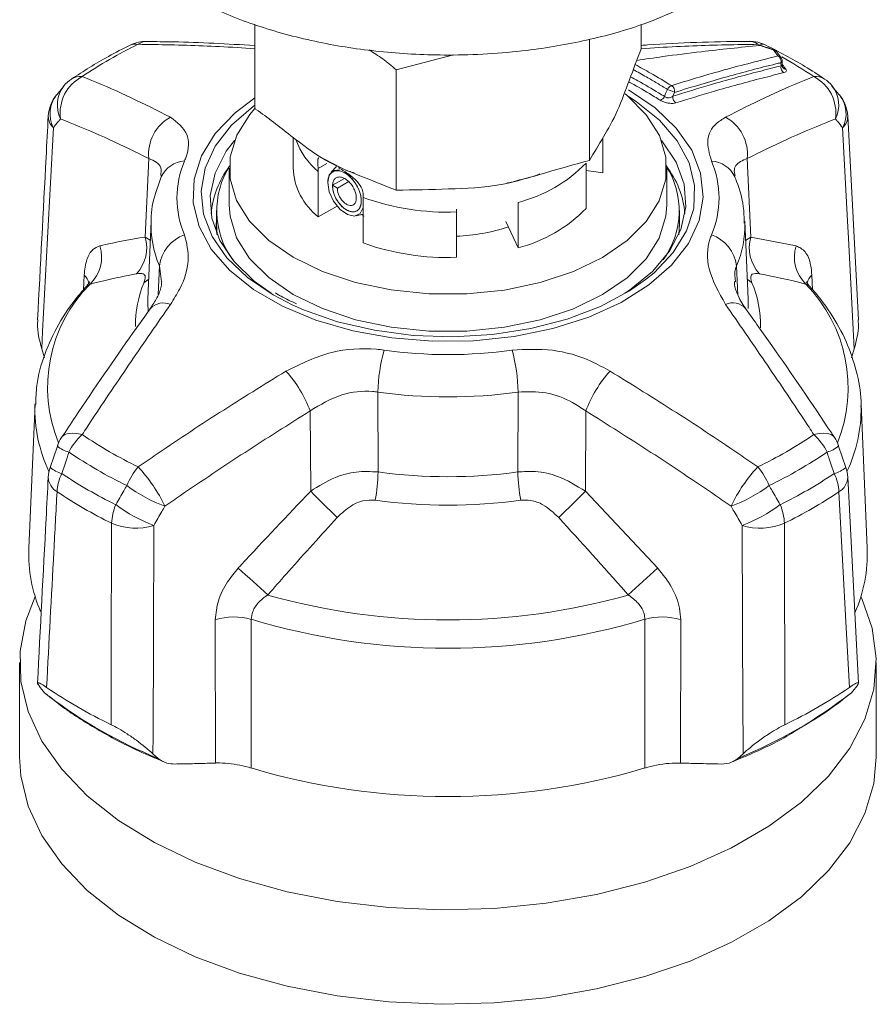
# Model space of a CAD drawing. Header units: millimetres. Extents: x 0 to 1118, y 0 to 864.
# Tile 117 of 156: x 861 to 873, y 498 to 512. Entities that reach past the tile are written whole.
import ezdxf

# ---------------------------------------------------------------- set-up
doc = ezdxf.new("R2010")
doc.units = ezdxf.units.MM

msp = doc.modelspace()

# ---------------------------------------------------------------- linework, layer by layer
at = {"color": 7, "linetype": 'Continuous', "lineweight": 15}
for p, q in [((864.723, 511.548), (864.723, 510.392)), ((870.022, 511.543), (870.022, 511.212)), ((869.312, 511.334), (869.312, 509.682)), ((866.662, 510.924), (867.449, 511.13)), ((871.957, 510.977), (871.954, 511.049)), ((866.662, 510.924), (866.662, 509.272)), ((862.106, 510.7), (862.006, 510.58)), ((872.738, 510.58), (872.638, 510.7)), ((873.001, 507.497), (872.854, 510.289)), ((865.247, 509.998), (865.247, 509.577)), ((869.494, 509.986), (869.494, 509.51)), ((869.497, 509.577), (869.497, 509.991)), ((865.896, 509.584), (865.68, 509.696)), ((864.372, 509.577), (864.372, 509.067)), ((865.592, 508.907), (865.592, 509.529)), ((865.844, 509.597), (865.768, 509.519)), ((869.268, 509.023), (869.268, 509.644)), ((869.494, 509.51), (869.268, 509.545)), ((869.497, 509.577), (869.494, 509.51)), ((870.372, 509.067), (870.372, 509.577)), ((865.951, 509.433), (865.789, 509.34)), ((865.857, 509.301), (866.011, 509.39)), ((865.722, 509.381), (865.722, 509.382)), ((865.789, 509.34), (865.857, 509.301)), ((866.211, 509.172), (866.211, 508.55)), ((864.197, 508.993), (864.197, 508.812)), ((865.592, 508.907), (865.85, 509.056)), ((867.488, 508.974), (867.488, 509.015)), ((868.333, 509.105), (868.333, 508.483)), ((870.547, 508.812), (870.547, 508.993)), ((863.302, 508.848), (863.256, 507.78)), ((866.113, 508.922), (866.211, 508.946)), ((866.181, 508.939), (866.221, 508.915)), ((867.488, 508.352), (867.488, 508.974)), ((871.488, 507.78), (871.443, 508.848)), ((864.208, 508.661), (864.197, 508.812)), ((868.333, 508.483), (868.166, 508.843)), ((870.547, 508.812), (870.536, 508.661)), ((865.039, 507.843), (865.006, 507.864)), ((871.488, 507.78), (871.487, 507.808)), ((861.801, 507.1), (861.839, 506.973)), ((872.906, 506.973), (872.944, 507.1)), ((861.709, 506.346), (861.624, 504.364)), ((873.12, 504.364), (873.036, 506.346)), ((873.036, 506.346), (873.037, 506.306)), ((862.016, 505.766), (861.917, 505.473)), ((872.827, 505.473), (872.728, 505.766)), ((873.002, 502.515), (872.854, 505.339)), ((861.498, 502.8), (861.498, 501.503)), ((873.246, 501.503), (873.246, 502.8)), ((861.839, 502.384), (861.801, 502.429)), ((861.839, 502.384), (861.907, 502.33)), ((861.854, 502.372), (861.932, 502.31)), ((872.944, 502.429), (872.906, 502.384)), ((863.326, 501.548), (863.397, 501.484)), ((871.347, 501.484), (871.418, 501.548))]:
    msp.add_line(p, q, dxfattribs=at)
at = {"color": 9, "linetype": 'Continuous', "lineweight": 0}
for p, q in [((871.939, 510.976), (871.937, 511.02)), ((870.479, 510.614), (870.457, 510.561)), ((863.22, 508.631), (863.269, 509.707)), ((871.476, 509.707), (871.525, 508.631)), ((865.591, 509.57), (865.712, 509.639)), ((863.22, 508.631), (863.29, 508.587)), ((871.454, 508.583), (871.525, 508.631)), ((871.525, 508.631), (872.147, 508.509)), ((863.398, 507.845), (863.415, 508.235)), ((863.443, 508.015), (863.415, 508.235)), ((871.329, 508.235), (871.347, 507.836)), ((862.372, 507.906), (862.382, 508.108)), ((872.362, 508.108), (872.372, 507.91)), ((872.281, 507.985), (872.314, 507.971)), ((865.237, 507.701), (864.976, 507.837)), ((866.411, 506.506), (866.414, 505.41)), ((868.33, 505.41), (868.333, 506.506)), ((865.489, 505.147), (865.482, 506.247)), ((869.263, 506.247), (869.256, 505.147)), ((869.256, 505.147), (870.248, 504.093)), ((864.182, 501.42), (864.181, 503.385)), ((870.564, 503.385), (870.562, 501.42))]:
    msp.add_line(p, q, dxfattribs=at)
at = {"color": 9, "linetype": 'Continuous', "lineweight": 0, "flags": 128}
for points in [[(871.648, 511.257), (871.651, 511.259), (871.653, 511.26), (871.654, 511.26)], [(871.835, 511.195), (871.837, 511.198), (871.84, 511.199), (871.84, 511.199)], [(870.341, 510.557), (870.357, 510.597), (870.381, 510.654)], [(869.848, 510.555), (869.953, 510.487), (870.272, 510.232), (870.515, 509.95), (870.678, 509.65), (870.754, 509.338), (870.743, 509.023), (870.645, 508.714), (870.462, 508.417), (870.199, 508.142), (870.095, 508.056)], [(864.976, 507.837), (864.623, 508.077), (864.341, 508.346), (864.137, 508.638), (864.018, 508.945), (863.985, 509.259), (864.04, 509.573), (864.181, 509.877), (864.404, 510.164), (864.705, 510.426), (864.723, 510.439)], [(861.96, 510.13), (861.88, 508.615), (861.813, 507.336), (861.801, 507.1)], [(872.944, 507.1), (872.864, 508.615), (872.852, 508.847), (872.784, 510.13)], [(864.197, 508.886), (864.195, 508.773), (864.204, 508.67)], [(870.54, 508.67), (870.543, 508.695), (870.547, 508.886)], [(863.268, 508.054), (863.239, 508.029), (863.203, 508.005)], [(871.477, 508.054), (871.506, 508.029), (871.541, 508.005)], [(863.256, 507.78), (863.255, 507.721), (863.259, 507.616)], [(871.488, 507.653), (871.49, 507.721), (871.488, 507.78)], [(862.072, 505.882), (862.083, 505.896), (862.117, 505.922), (862.163, 505.938), (862.219, 505.944), (862.284, 505.939), (862.356, 505.923)], [(872.389, 505.923), (872.46, 505.939), (872.525, 505.944), (872.581, 505.938), (872.627, 505.922), (872.662, 505.896), (872.672, 505.883)], [(872.878, 502.457), (872.834, 503.274), (872.734, 505.139)], [(862.752, 501.946), (862.754, 502.788), (862.759, 504.707)], [(863.34, 504.678), (863.333, 503.113), (863.327, 501.792), (863.326, 501.548)], [(871.418, 501.548), (871.411, 503.113), (871.41, 503.353), (871.405, 504.678)], [(864.673, 503.39), (864.673, 502.466), (864.672, 501.352)], [(870.073, 501.352), (870.072, 502.466), (870.071, 503.39)]]:
    msp.add_lwpolyline(points, dxfattribs=at)
at = {"color": 7, "linetype": 'Continuous', "lineweight": 15, "flags": 128}
for points in [[(864.723, 510.54), (864.452, 510.334), (864.181, 510.049), (863.991, 509.743), (863.89, 509.423), (863.879, 509.098), (863.958, 508.776), (864.125, 508.466), (864.377, 508.175), (864.706, 507.911), (865.104, 507.681), (865.561, 507.491), (866.065, 507.346), (866.603, 507.249), (867.161, 507.203), (867.724, 507.21), (868.278, 507.268), (868.809, 507.377), (869.302, 507.534), (869.745, 507.735), (870.127, 507.974), (870.438, 508.245), (870.669, 508.542), (870.815, 508.856), (870.871, 509.179), (870.837, 509.504), (870.714, 509.821), (870.503, 510.123), (870.212, 510.401), (869.847, 510.649), (869.847, 510.649)], [(866.594, 507.905), (867.109, 507.852), (867.631, 507.852), (868.146, 507.904), (868.638, 508.007), (869.091, 508.158), (869.492, 508.352), (869.828, 508.583), (870.09, 508.844), (870.269, 509.128), (870.361, 509.425), (870.361, 509.727), (870.271, 510.024), (870.092, 510.308), (869.831, 510.57), (869.802, 510.593)], [(864.72, 510.386), (864.654, 510.31), (864.475, 510.027), (864.384, 509.729), (864.383, 509.428), (864.474, 509.13), (864.652, 508.846), (864.913, 508.585), (865.249, 508.354), (865.65, 508.159), (866.102, 508.008), (866.594, 507.905)], [(864.443, 509.952), (864.332, 509.806), (864.178, 509.508), (864.112, 509.199), (864.134, 508.888), (864.245, 508.584), (864.441, 508.294), (864.716, 508.027), (864.948, 507.861)], [(869.798, 507.862), (869.862, 507.904), (870.175, 508.157), (870.412, 508.437), (870.566, 508.735), (870.633, 509.044), (870.61, 509.354), (870.5, 509.659), (870.304, 509.949), (870.301, 509.952)], [(865.722, 509.382), (865.744, 509.485), (865.805, 509.545), (865.882, 509.554)], [(866.211, 509.041), (866.21, 509.037), (866.168, 508.953), (866.092, 508.918), (865.994, 508.938), (865.892, 509.01), (865.804, 509.121), (865.743, 509.251), (865.722, 509.379)], [(864.372, 509.067), (864.383, 508.917), (864.474, 508.62), (864.652, 508.336), (864.913, 508.075), (865.249, 507.843), (865.65, 507.649), (866.102, 507.498), (866.594, 507.394)], [(866.594, 507.394), (867.109, 507.342), (867.631, 507.341), (868.146, 507.394), (868.638, 507.497), (869.091, 507.647), (869.492, 507.841), (869.828, 508.072), (870.09, 508.334), (870.269, 508.617), (870.361, 508.915), (870.372, 509.067)], [(870.095, 508.056), (869.863, 507.894), (869.462, 507.68), (869.007, 507.507), (868.51, 507.378), (867.983, 507.296), (867.44, 507.264), (866.896, 507.283), (866.364, 507.353), (865.858, 507.47), (865.392, 507.633), (865.237, 507.701)], [(873.034, 503.703), (873.046, 503.677), (873.19, 503.268), (873.245, 502.852), (873.212, 502.435), (873.09, 502.023), (872.881, 501.624), (872.589, 501.242), (872.218, 500.883), (871.773, 500.554), (871.262, 500.259), (870.692, 500.002), (870.071, 499.788), (869.409, 499.619), (868.717, 499.499), (868.004, 499.428), (867.282, 499.409), (866.561, 499.441), (865.852, 499.524), (865.166, 499.657), (864.514, 499.837), (863.905, 500.063), (863.349, 500.329), (862.853, 500.633), (862.426, 500.97), (862.075, 501.335), (861.803, 501.722), (861.616, 502.125), (861.516, 502.539), (861.505, 502.956), (861.583, 503.371), (861.711, 503.703)], [(873.246, 501.503), (873.212, 501.139), (873.09, 500.727), (872.881, 500.327), (872.589, 499.945), (872.218, 499.587), (871.773, 499.258), (871.262, 498.963), (870.692, 498.706), (870.071, 498.492), (869.409, 498.323), (868.717, 498.203), (868.004, 498.132), (867.282, 498.113), (866.561, 498.145), (865.852, 498.228), (865.166, 498.361), (864.514, 498.541), (863.905, 498.766), (863.349, 499.033), (862.853, 499.337), (862.426, 499.674), (862.075, 500.039), (861.803, 500.426), (861.616, 500.829), (861.516, 501.243), (861.498, 501.503)]]:
    msp.add_lwpolyline(points, dxfattribs=at)
at = {"color": 7, "linetype": 'Continuous', "lineweight": 15}
for centre, radius, start, end in [((863.235, 510.813), 0.5, 89.1916, 116.0639), ((871.51, 510.813), 0.5, 63.9361, 90.8084), ((871.631, 511.189), 0.075, 72.0502, 95.321), ((871.627, 511.225), 0.0386, 56.2622, 94.5565), ((871.817, 511.127), 0.075, 37.3327, 71.5982), ((871.879, 511.045), 0.075, 2.7353, 36.7871), ((862.489, 510.383), 0.5, 124.2688, 140.2306), ((872.256, 510.383), 0.5, 39.7694, 55.7312), ((862.39, 510.263), 0.5, 140.3341, 176.989), ((872.355, 510.263), 0.5, 3.011, 39.6659), ((865.409, 508.824), 1.293, 143.3263, 174.4307), ((865.347, 508.992), 1.146, 147.3212, 215.9461), ((866.148, 509.617), 0.901, 182.5248, 231.9782), ((869.391, 508.992), 1.151, 324.2254, 32.5073), ((869.37, 508.838), 1.257, 5.0794, 37.9002), ((867.848, 510.402), 1.979, 284.1767, 315.818), ((867.399, 511.172), 2.532, 272.0094, 288.4373), ((867.355, 511.722), 3.372, 250.1635, 272.2504), ((862.489, 505.606), 0.5, 146.318, 161.2566), ((872.256, 505.606), 0.5, 18.7434, 33.682), ((862.39, 505.313), 0.5, 161.2781, 177.005), ((872.355, 505.313), 0.5, 2.995, 18.7219), ((863.607, 504.285), 1.985, 177.7087, 203.4088), ((871.135, 504.285), 1.987, 336.1435, 2.2862), ((865.684, 508.048), 6.77, 235.6744, 244.331), ((869.06, 508.048), 6.77, 295.669, 304.3256), ((867.372, 510.469), 9.508, 253.501, 286.499)]:
    msp.add_arc(centre, radius, start, end, dxfattribs=at)
at = {"color": 9, "linetype": 'Continuous', "lineweight": 0}
for centre, radius, start, end in [((863.083, 511.115), 0.162, 76.1455, 114.8505), ((863.241, 511.117), 0.196, 89.476, 127.4394), ((871.503, 511.117), 0.197, 52.5715, 90.1646), ((871.664, 511.126), 0.151, 64.3803, 93.0839), ((865.828, 505.701), 6.194, 115.9018, 124.0928), ((871.83, 511.136), 0.0593, 37.9055, 84.9177), ((871.852, 511.038), 0.0875, 348.2125, 58.5695), ((871.892, 511.054), 0.059, 37.5536, 84.8814), ((871.919, 511.05), 0.0347, 301.9512, 358.3417), ((869.069, 505.944), 5.907, 55.8041, 60.82), ((872.025, 510.958), 0.0877, 168.2617, 238.1559), ((872.011, 510.99), 0.0592, 217.4448, 264.5041), ((862.616, 510.331), 0.563, 117.5584, 188.3184), ((862.329, 510.607), 0.225, 83.269, 122.9142), ((872.416, 510.612), 0.22, 56.6269, 97.1899), ((872.128, 510.331), 0.563, 351.6816, 62.4416), ((862.445, 510.44), 0.43, 142.335, 206.201), ((870.471, 510.612), 0.099, 109.4486, 154.8601), ((871.787, 513.943), 3.576, 246.8577, 248.5547), ((870.39, 510.629), 0.0901, 350.4757, 58.1375), ((872.308, 510.441), 0.423, 333.1807, 38.2834), ((862.345, 510.32), 0.43, 142.5532, 206.241), ((870.251, 510.6), 0.0994, 289.5893, 334.7102), ((870.546, 510.546), 0.0904, 170.6202, 237.6009), ((872.408, 510.321), 0.423, 333.1387, 38.0808), ((862.102, 510.287), 0.211, 179.3269, 227.8799), ((863.844, 509.766), 0.578, 118.6352, 185.806), ((870.901, 509.766), 0.578, 354.194, 61.3648), ((872.643, 510.287), 0.211, 312.1201, 0.6731), ((866.25, 510.316), 1.026, 199.9744, 230.1145), ((863.785, 509.292), 0.382, 93.8305, 154.457), ((864.934, 509.166), 1.279, 156.6795, 203.3205), ((869.81, 509.166), 1.279, 336.6795, 23.3205), ((870.966, 509.301), 0.372, 24.6498, 87.056), ((867.848, 511.024), 1.979, 284.1767, 315.818), ((867.355, 512.344), 3.372, 250.1635, 272.2504), ((864.71, 508.792), 1.41, 177.1946, 203.2816), ((870.026, 508.794), 1.418, 336.7792, 1.2536), ((862.716, 508.484), 0.525, 317.2865, 16.2355), ((863.923, 508.175), 0.512, 108.7305, 173.2555), ((870.821, 508.175), 0.512, 6.7445, 71.2695), ((872.029, 508.484), 0.525, 163.7645, 222.7135), ((862.112, 508.354), 0.51, 313.5372, 17.7), ((872.632, 508.354), 0.51, 162.3, 226.4628), ((862.225, 507.941), 0.229, 14.5809, 46.8124), ((872.519, 507.941), 0.229, 133.1879, 165.4135), ((863.888, 506.571), 2.007, 135.2129, 202.3469), ((864.578, 507.425), 1.492, 157.1096, 180.8117), ((870.173, 507.426), 1.485, 358.5422, 22.9408), ((870.821, 506.564), 2.038, 338.2196, 44.2207), ((863.469, 507.478), 0.249, 66.8497, 135.483), ((871.276, 507.479), 0.249, 44.3746, 113.1711), ((868.732, 506.462), 2.321, 164.5468, 178.9226), ((867.372, 513.389), 6.37, 262.0829, 277.9171), ((866.013, 506.462), 2.321, 1.0774, 15.4532), ((863.852, 505.632), 1.742, 20.6658, 41.8125), ((870.893, 505.632), 1.742, 138.1875, 159.3342), ((867.372, 513.415), 6.976, 262.0829, 277.9171), ((863.706, 506.275), 1.999, 178.2747, 205.4043), ((871.035, 506.276), 2.002, 334.6039, 0.8591), ((862.88, 505.339), 0.785, 131.8926, 154.0396), ((865.828, 511.052), 6.194, 235.9072, 244.0982), ((868.917, 511.052), 6.194, 295.9018, 304.0928), ((871.865, 505.339), 0.785, 25.9604, 48.1074), ((862.266, 506.049), 0.378, 228.3437, 255.8566), ((872.479, 506.047), 0.375, 284.0858, 311.7571), ((865.772, 510.997), 6.418, 235.9072, 244.0982), ((868.973, 510.997), 6.418, 295.9018, 304.0928), ((862.17, 505.758), 0.381, 228.2317, 255.9051), ((863.809, 504.894), 0.903, 139.5265, 158.599), ((861.617, 504.06), 2.069, 25.1947, 43.3537), ((873.127, 504.06), 2.069, 136.6463, 154.8053), ((870.935, 504.894), 0.903, 21.401, 40.4735), ((872.575, 505.758), 0.381, 284.1008, 311.758), ((862.133, 505.349), 0.243, 182.3217, 239.828), ((862.64, 505.106), 0.63, 153.3324, 176.9704), ((865.73, 510.863), 6.582, 236.2871, 243.7182), ((864.03, 505.456), 2.384, 349.5263, 358.8746), ((867.372, 512.401), 7.056, 262.1993, 277.8007), ((870.714, 505.456), 2.384, 181.1254, 190.4737), ((869.014, 510.863), 6.582, 296.2818, 303.7129), ((872.105, 505.106), 0.63, 3.0296, 26.6676), ((872.617, 505.346), 0.237, 299.4211, 358.4292), ((864.221, 506.913), 2.103, 233.4151, 249.6369), ((870.523, 506.913), 2.103, 290.3631, 306.5849), ((865.71, 510.682), 6.664, 236.2871, 243.7182), ((876.499, 515.95), 15.425, 224.4562, 226.3617), ((858.246, 515.95), 15.425, 313.6383, 315.5438), ((869.035, 510.682), 6.664, 296.2818, 303.7129), ((863.513, 504.673), 0.755, 157.4543, 177.3638), ((864.066, 506.644), 2.096, 233.3634, 249.7148), ((867.372, 512.301), 7.346, 262.1993, 277.8007), ((870.678, 506.644), 2.096, 290.2852, 306.6366), ((871.232, 504.673), 0.755, 2.6362, 22.5457), ((863.089, 505.485), 0.845, 246.9792, 287.222), ((871.655, 505.485), 0.845, 252.778, 293.0208), ((672.231, 293.828), 284.917, 47.45041, 47.56041), ((1062.513, 293.828), 284.917, 132.43959, 132.54959), ((867.372, 512.509), 9.127, 254.2817, 285.7183), ((864.436, 502.553), 0.87, 74.1774, 107.0808), ((867.372, 512.347), 9.354, 253.2299, 286.7701), ((870.308, 502.553), 0.87, 72.9192, 105.8226), ((868.957, 507.424), 6.402, 291.9174, 308.0773), ((865.812, 507.475), 6.459, 232.8017, 248.0458)]:
    msp.add_arc(centre, radius, start, end, dxfattribs=at)
at = {"color": 7, "linetype": 'Continuous', "lineweight": 15}
for points, knots in [([(863.753, 511.974), (863.875, 511.908), (864.209, 511.728), (864.837, 511.486), (865.635, 511.28), (866.492, 511.154), (867.438, 511.108), (868.384, 511.164), (869.286, 511.319), (870.17, 511.563), (870.692, 511.824), (870.992, 511.974)], [0, 0, 0, 0, 0.062705, 0.17058, 0.281665, 0.389429, 0.500417, 0.63527, 0.742285, 0.852425, 1, 1, 1, 1]), ([(864.723, 511.256), (864.348, 511.278), (863.851, 511.306), (863.364, 511.309), (863.243, 511.31)], [0, 0, 0, 0, 0.752748, 1, 1, 1, 1]), ([(871.502, 511.313), (871.482, 511.312), (871.023, 511.31), (870.53, 511.295), (870.051, 511.26), (870.022, 511.257)], [0, 0, 0, 0, 0.042847, 0.941279, 1, 1, 1, 1]), ([(863.015, 511.262), (862.914, 511.212), (862.628, 511.068), (862.373, 510.903), (862.207, 510.796)], [0, 0, 0, 0, 0.353256, 1, 1, 1, 1]), ([(866.292, 511.197), (866.354, 511.157), (866.478, 511.075), (866.601, 510.975), (866.662, 510.924)], [0, 0, 0, 0, 0.494886, 1, 1, 1, 1]), ([(869.312, 509.682), (869.376, 509.788), (869.503, 509.999), (869.688, 510.317), (869.86, 510.789), (869.968, 511.071), (870.022, 511.212)], [0, 0, 0, 0, 0.271626, 0.542687, 0.771111, 1, 1, 1, 1]), ([(871.648, 511.257), (871.381, 511.23), (870.939, 511.185), (870.376, 511.113), (870.08, 511.07), (869.961, 511.052)], [0, 0, 0, 0, 0.477194, 0.79086, 1, 1, 1, 1]), ([(871.84, 511.199), (871.828, 511.203), (871.766, 511.223), (871.704, 511.243), (871.654, 511.26)], [0, 0, 0, 0, 0.192552, 1, 1, 1, 1]), ([(872.537, 510.796), (872.448, 510.855), (872.195, 511.022), (871.912, 511.168), (871.729, 511.262)], [0, 0, 0, 0, 0.354346, 1, 1, 1, 1]), ([(871.939, 511.09), (871.936, 511.093), (871.916, 511.121), (871.895, 511.149), (871.876, 511.173)], [0, 0, 0, 0, 0.11179, 1, 1, 1, 1]), ([(871.964, 510.954), (871.964, 510.954), (871.964, 510.954), (871.959, 510.961), (871.958, 510.971), (871.957, 510.977)], [0, 0, 0, 0, 0.004714, 0.430907, 1, 1, 1, 1]), ([(864.723, 510.392), (864.728, 510.388), (864.893, 510.275), (865.213, 510.017), (865.695, 509.656), (866.179, 509.466), (866.501, 509.337), (866.662, 509.272)], [0, 0, 0, 0, 0.008502, 0.254465, 0.500012, 0.749258, 1, 1, 1, 1]), ([(861.89, 510.29), (861.88, 510.101), (861.831, 509.171), (861.783, 508.24), (861.744, 507.498)], [0, 0, 0, 0, 0.202571, 1, 1, 1, 1]), ([(865.591, 509.57), (865.59, 509.594), (865.587, 509.649), (865.587, 509.705), (865.597, 509.714), (865.603, 509.719)], [0, 0, 0, 0, 0.274763, 0.621119, 1, 1, 1, 1]), ([(866.662, 509.272), (866.901, 509.277), (867.377, 509.287), (868.065, 509.315), (868.708, 509.515), (869.11, 509.626), (869.312, 509.682)], [0, 0, 0, 0, 0.271626, 0.542687, 0.771111, 1, 1, 1, 1]), ([(865.592, 509.529), (865.592, 509.535), (865.592, 509.548), (865.592, 509.562), (865.591, 509.57)], [0, 0, 0, 0, 0.413702, 1, 1, 1, 1]), ([(865.857, 509.301), (865.857, 509.289), (865.857, 509.262), (865.869, 509.217), (865.891, 509.172), (865.92, 509.13), (865.956, 509.095), (865.995, 509.071), (866.033, 509.061), (866.067, 509.066), (866.095, 509.086), (866.112, 509.121), (866.117, 509.167), (866.11, 509.222), (866.09, 509.28), (866.058, 509.337), (866.017, 509.388), (865.97, 509.427), (865.921, 509.451), (865.874, 509.457), (865.834, 509.443), (865.805, 509.411), (865.789, 509.362), (865.788, 509.301), (865.803, 509.231), (865.833, 509.16), (865.877, 509.093), (865.929, 509.036), (865.987, 508.996), (866.046, 508.975), (866.099, 508.976), (866.143, 509), (866.173, 509.046), (866.187, 509.117), (866.176, 509.215), (866.131, 509.328), (866.059, 509.432), (865.97, 509.509), (865.878, 509.546), (865.797, 509.537), (865.738, 509.482), (865.727, 509.416), (865.722, 509.382)], [0, 0, 0, 0, 0.014899, 0.03018, 0.045874, 0.062009, 0.078556, 0.095485, 0.112826, 0.130608, 0.148803, 0.16738, 0.186368, 0.205798, 0.22564, 0.245864, 0.2665, 0.287578, 0.309067, 0.330939, 0.353222, 0.375947, 0.399084, 0.422602, 0.446533, 0.470905, 0.495689, 0.520855, 0.546432, 0.572452, 0.598883, 0.625696, 0.652921, 0.680588, 0.717994, 0.75613, 0.794997, 0.834593, 0.874919, 0.915976, 0.957625, 1, 1, 1, 1]), ([(865.789, 509.34), (865.79, 509.319), (865.791, 509.277), (865.812, 509.206), (865.847, 509.136), (865.895, 509.072), (865.95, 509.02), (866.008, 508.986), (866.066, 508.973), (866.116, 508.982), (866.155, 509.014), (866.179, 509.067), (866.185, 509.137), (866.173, 509.217), (866.142, 509.301), (866.095, 509.382), (866.036, 509.453), (865.969, 509.506), (865.9, 509.538), (865.836, 509.544), (865.781, 509.523), (865.736, 509.472), (865.727, 509.413), (865.722, 509.379)], [0, 0, 0, 0, 0.039849, 0.080388, 0.121617, 0.163541, 0.206158, 0.249465, 0.293463, 0.338155, 0.383541, 0.429617, 0.476384, 0.523845, 0.572, 0.620845, 0.670381, 0.720611, 0.771536, 0.823151, 0.875456, 0.928456, 1, 1, 1, 1]), ([(865.872, 509.581), (865.875, 509.579), (865.923, 509.552), (866.02, 509.49), (866.129, 509.395), (866.196, 509.298), (866.206, 509.237), (866.21, 509.212)], [0, 0, 0, 0, 0.020353, 0.302167, 0.59147, 0.832805, 1, 1, 1, 1]), ([(866.091, 509.507), (866.035, 509.525), (865.963, 509.548), (865.908, 509.578), (865.896, 509.584)], [0, 0, 0, 0, 0.7742851, 1, 1, 1, 1]), ([(863.44, 509.456), (863.414, 509.384), (863.344, 509.194), (863.296, 508.992), (863.303, 508.866), (863.303, 508.864)], [0, 0, 0, 0, 0.3742033, 0.9931973, 1, 1, 1, 1]), ([(863.448, 509.479), (863.451, 509.481), (863.454, 509.484), (863.44, 509.457), (863.437, 509.453)], [0, 0, 0, 0, 0.834717, 1, 1, 1, 1]), ([(868.351, 509.413), (868.314, 509.401), (868.26, 509.384), (868.198, 509.374), (868.178, 509.371)], [0, 0, 0, 0, 0.671939, 1, 1, 1, 1]), ([(868.631, 509.496), (868.618, 509.49), (868.535, 509.456), (868.435, 509.432), (868.351, 509.413)], [0, 0, 0, 0, 0.163571, 1, 1, 1, 1]), ([(871.305, 509.454), (871.3, 509.474), (871.295, 509.495), (871.295, 509.485), (871.295, 509.484)], [0, 0, 0, 0, 0.959381, 1, 1, 1, 1]), ([(871.434, 508.82), (871.433, 508.897), (871.43, 509.091), (871.366, 509.303), (871.313, 509.435), (871.304, 509.456)], [0, 0, 0, 0, 0.354352, 0.894473, 1, 1, 1, 1]), ([(866.21, 509.212), (866.21, 509.205), (866.211, 509.191), (866.211, 509.177), (866.211, 509.172)], [0, 0, 0, 0, 0.586298, 1, 1, 1, 1]), ([(862.43, 507.972), (862.388, 507.925), (862.235, 507.755), (862.023, 507.442), (861.832, 507.027), (861.727, 506.654), (861.72, 506.421), (861.718, 506.333)], [0, 0, 0, 0, 0.097051, 0.35238, 0.604073, 0.849854, 1, 1, 1, 1]), ([(862.459, 508.016), (862.46, 508.016), (862.461, 508.017), (862.439, 507.989), (862.426, 507.973)], [0, 0, 0, 0, 0.426336, 1, 1, 1, 1]), ([(863.446, 508.015), (863.444, 507.996), (863.442, 507.945), (863.396, 507.811), (863.321, 507.702), (863.287, 507.653)], [0, 0, 0, 0, 0.258642, 0.6668442, 1, 1, 1, 1]), ([(871.453, 507.654), (871.451, 507.656), (871.401, 507.721), (871.341, 507.838), (871.298, 507.966), (871.299, 508.005), (871.299, 508.019)], [0, 0, 0, 0, 0.0119147, 0.4286443, 0.8047309, 1, 1, 1, 1]), ([(872.316, 507.974), (872.316, 507.974), (872.292, 507.99), (872.283, 508.024), (872.285, 508.017), (872.285, 508.015)], [0, 0, 0, 0, 0.005209, 0.764907, 1, 1, 1, 1]), ([(873.035, 506.299), (873.035, 506.309), (873.045, 506.458), (872.99, 506.747), (872.866, 507.154), (872.657, 507.545), (872.461, 507.814), (872.334, 507.952), (872.316, 507.972)], [0, 0, 0, 0, 0.016365, 0.249572, 0.482544, 0.718059, 0.958173, 1, 1, 1, 1]), ([(865.296, 507.716), (865.223, 507.749), (865.133, 507.789), (865.053, 507.835), (865.039, 507.843)], [0, 0, 0, 0, 0.818792, 1, 1, 1, 1]), ([(863.292, 507.652), (863.213, 507.542), (862.867, 507.058), (862.461, 506.467), (862.136, 505.975), (862.073, 505.881)], [0, 0, 0, 0, 0.1921993, 0.8450789, 1, 1, 1, 1]), ([(872.672, 505.882), (872.659, 505.902), (872.374, 506.333), (871.969, 506.927), (871.572, 507.483), (871.452, 507.651)], [0, 0, 0, 0, 0.0314348, 0.7070604, 1, 1, 1, 1]), ([(861.801, 507.1), (861.769, 507.218), (861.732, 507.353), (861.746, 507.482), (861.747, 507.498)], [0, 0, 0, 0, 0.871522, 1, 1, 1, 1]), ([(872.995, 507.497), (872.998, 507.474), (873.012, 507.345), (872.974, 507.211), (872.944, 507.1)], [0, 0, 0, 0, 0.177192, 1, 1, 1, 1]), ([(861.89, 505.339), (861.88, 505.15), (861.831, 504.208), (861.782, 503.266), (861.743, 502.514)], [0, 0, 0, 0, 0.2011025, 1, 1, 1, 1]), ([(861.867, 502.457), (861.842, 502.474), (861.793, 502.506), (861.749, 502.526), (861.733, 502.516), (861.774, 502.463), (861.801, 502.429)], [0, 0, 0, 0, 0.161654, 0.322164, 0.570665, 1, 1, 1, 1]), ([(872.944, 502.429), (872.971, 502.465), (873.012, 502.516), (872.994, 502.525), (872.954, 502.508), (872.902, 502.474), (872.878, 502.457)], [0, 0, 0, 0, 0.4557364, 0.6638276, 0.8405464, 1, 1, 1, 1]), ([(872.19, 501.894), (872.332, 501.978), (872.583, 502.127), (872.797, 502.298), (872.89, 502.373)], [0, 0, 0, 0, 0.565196, 1, 1, 1, 1]), ([(861.932, 502.31), (861.963, 502.285), (862.146, 502.14), (862.522, 501.898), (863.013, 501.631), (863.35, 501.49), (863.484, 501.433)], [0, 0, 0, 0, 0.072099, 0.420408, 0.769261, 1, 1, 1, 1]), ([(863.326, 501.548), (863.256, 501.608), (863.154, 501.696), (862.98, 501.816), (862.857, 501.892), (862.785, 501.929), (862.752, 501.946)], [0, 0, 0, 0, 0.455736, 0.663828, 0.840546, 1, 1, 1, 1]), ([(871.262, 501.433), (871.346, 501.468), (871.633, 501.588), (871.949, 501.739), (872.155, 501.871), (872.19, 501.894)], [0, 0, 0, 0, 0.254313, 0.873516, 1, 1, 1, 1]), ([(871.993, 501.946), (871.958, 501.929), (871.89, 501.894), (871.761, 501.814), (871.587, 501.694), (871.484, 501.605), (871.418, 501.548)], [0, 0, 0, 0, 0.161654, 0.322164, 0.570665, 1, 1, 1, 1]), ([(863.397, 501.484), (863.434, 501.459), (863.5, 501.413), (863.589, 501.409), (863.628, 501.407)], [0, 0, 0, 0, 0.558816, 1, 1, 1, 1]), ([(863.628, 501.407), (863.659, 501.407), (863.768, 501.409), (863.953, 501.413), (864.107, 501.418), (864.182, 501.42)], [0, 0, 0, 0, 0.168844, 0.594697, 1, 1, 1, 1]), ([(864.672, 501.352), (864.622, 501.365), (864.521, 501.393), (864.356, 501.417), (864.245, 501.422), (864.19, 501.421), (864.182, 501.42)], [0, 0, 0, 0, 0.312228, 0.624137, 0.944904, 1, 1, 1, 1]), ([(870.562, 501.42), (870.511, 501.42), (870.408, 501.42), (870.232, 501.395), (870.125, 501.366), (870.073, 501.352)], [0, 0, 0, 0, 0.336652, 0.673851, 1, 1, 1, 1]), ([(870.562, 501.42), (870.637, 501.418), (870.823, 501.412), (871.007, 501.409), (871.117, 501.407)], [0, 0, 0, 0, 0.406082, 1, 1, 1, 1]), ([(871.117, 501.407), (871.168, 501.41), (871.256, 501.417), (871.32, 501.464), (871.347, 501.484)], [0, 0, 0, 0, 0.576857, 1, 1, 1, 1])]:
    msp.add_open_spline(points, degree=3, knots=knots, dxfattribs=at)
at = {"color": 9, "linetype": 'Continuous', "lineweight": 0}
for points, knots in [([(864.723, 511.212), (864.561, 511.223), (864.096, 511.253), (863.565, 511.266), (863.195, 511.272), (863.122, 511.273)], [0, 0, 0, 0, 0.299139, 0.861878, 1, 1, 1, 1]), ([(871.622, 511.273), (871.55, 511.272), (871.179, 511.266), (870.648, 511.253), (870.183, 511.223), (870.022, 511.212)], [0, 0, 0, 0, 0.138122, 0.700861, 1, 1, 1, 1]), ([(871.835, 511.195), (871.822, 511.2), (871.786, 511.212), (871.724, 511.232), (871.675, 511.248), (871.648, 511.257)], [0, 0, 0, 0, 0.213244, 0.569433, 1, 1, 1, 1]), ([(871.897, 511.113), (871.895, 511.116), (871.885, 511.129), (871.868, 511.152), (871.85, 511.176), (871.838, 511.191), (871.835, 511.195)], [0, 0, 0, 0, 0.1117814, 0.4679812, 0.8241846, 1, 1, 1, 1]), ([(870.438, 510.706), (870.454, 510.711), (870.695, 510.787), (871.184, 510.933), (871.652, 511.051), (871.897, 511.113)], [0, 0, 0, 0, 0.033255, 0.492163, 1, 1, 1, 1]), ([(871.937, 511.02), (871.914, 511.015), (871.669, 510.955), (871.185, 510.829), (870.72, 510.688), (870.479, 510.614)], [0, 0, 0, 0, 0.048839, 0.507853, 1, 1, 1, 1]), ([(870.381, 510.654), (870.334, 510.683), (870.238, 510.741), (870.082, 510.833), (869.973, 510.893), (869.913, 510.926)], [0, 0, 0, 0, 0.3039296, 0.6141277, 1, 1, 1, 1]), ([(869.939, 510.995), (870.01, 510.956), (870.176, 510.865), (870.342, 510.764), (870.438, 510.706)], [0, 0, 0, 0, 0.422721, 1, 1, 1, 1]), ([(870.457, 510.561), (870.629, 510.614), (871.026, 510.737), (871.52, 510.872), (871.84, 510.952), (871.939, 510.976)], [0, 0, 0, 0, 0.346486, 0.797984, 1, 1, 1, 1]), ([(871.979, 510.884), (871.88, 510.86), (871.56, 510.78), (871.067, 510.646), (870.67, 510.523), (870.498, 510.47)], [0, 0, 0, 0, 0.202026, 0.653532, 1, 1, 1, 1]), ([(871.957, 510.977), (871.957, 510.977), (871.958, 510.975), (871.953, 510.974), (871.944, 510.975), (871.939, 510.976)], [0, 0, 0, 0, 0.042085, 0.489755, 1, 1, 1, 1]), ([(871.956, 510.997), (871.961, 510.99), (871.974, 510.973), (871.991, 510.951), (872.002, 510.936), (872.005, 510.931)], [0, 0, 0, 0, 0.32527, 0.769827, 1, 1, 1, 1]), ([(871.979, 510.884), (871.979, 510.884), (871.99, 510.887), (872.006, 510.894), (872.016, 510.911), (872.009, 510.924), (872.005, 510.931)], [0, 0, 0, 0, 0.012978, 0.353139, 0.676397, 1, 1, 1, 1]), ([(862.356, 510.83), (862.4, 510.813), (862.623, 510.723), (863.026, 510.547), (863.386, 510.364), (863.567, 510.273)], [0, 0, 0, 0, 0.10922, 0.554207, 1, 1, 1, 1]), ([(870.284, 510.506), (870.258, 510.522), (870.137, 510.596), (869.992, 510.682), (869.874, 510.747), (869.85, 510.76)], [0, 0, 0, 0, 0.183069, 0.836684, 1, 1, 1, 1]), ([(869.876, 510.829), (869.91, 510.81), (870.038, 510.739), (870.193, 510.648), (870.314, 510.573), (870.341, 510.557)], [0, 0, 0, 0, 0.2166605, 0.828605, 1, 1, 1, 1]), ([(871.178, 510.273), (871.358, 510.364), (871.718, 510.547), (872.122, 510.723), (872.345, 510.813), (872.389, 510.83)], [0, 0, 0, 0, 0.445793, 0.89078, 1, 1, 1, 1]), ([(870.284, 510.506), (870.292, 510.501), (870.313, 510.49), (870.355, 510.474), (870.407, 510.464), (870.459, 510.461), (870.485, 510.467), (870.498, 510.47)], [0, 0, 0, 0, 0.13159, 0.326755, 0.54061, 0.77056, 1, 1, 1, 1]), ([(870.457, 510.561), (870.449, 510.556), (870.434, 510.547), (870.407, 510.54), (870.387, 510.54), (870.371, 510.542), (870.362, 510.545), (870.35, 510.551), (870.345, 510.554), (870.341, 510.557)], [0, 0, 0, 0, 0.25162, 0.489716, 0.648744, 0.696671, 0.840587, 0.877575, 1, 1, 1, 1]), ([(862.059, 510.25), (862.05, 510.239), (862.017, 510.199), (861.984, 510.159), (861.96, 510.13)], [0, 0, 0, 0, 0.271012, 1, 1, 1, 1]), ([(863.269, 509.707), (863.088, 509.796), (862.727, 509.974), (862.325, 510.144), (862.103, 510.232), (862.059, 510.25)], [0, 0, 0, 0, 0.445417, 0.890659, 1, 1, 1, 1]), ([(863.567, 510.273), (863.659, 510.202), (863.833, 510.067), (863.819, 509.826), (863.767, 509.692), (863.759, 509.673)], [0, 0, 0, 0, 0.487113, 0.923782, 1, 1, 1, 1]), ([(870.985, 509.673), (870.957, 509.773), (870.902, 509.973), (871.006, 510.165), (871.133, 510.245), (871.178, 510.273)], [0, 0, 0, 0, 0.395963, 0.786901, 1, 1, 1, 1]), ([(872.685, 510.25), (872.642, 510.232), (872.419, 510.144), (872.018, 509.974), (871.656, 509.796), (871.476, 509.707)], [0, 0, 0, 0, 0.109341, 0.554583, 1, 1, 1, 1]), ([(872.784, 510.13), (872.76, 510.159), (872.727, 510.199), (872.694, 510.239), (872.685, 510.25)], [0, 0, 0, 0, 0.728988, 1, 1, 1, 1]), ([(863.432, 509.476), (863.436, 509.513), (863.45, 509.63), (863.342, 509.676), (863.269, 509.707)], [0, 0, 0, 0, 0.315416, 1, 1, 1, 1]), ([(871.476, 509.707), (871.444, 509.694), (871.355, 509.656), (871.284, 509.584), (871.303, 509.497), (871.308, 509.476)], [0, 0, 0, 0, 0.299634, 0.836116, 1, 1, 1, 1]), ([(862.598, 508.509), (862.606, 508.511), (862.811, 508.561), (863.019, 508.597), (863.22, 508.631)], [0, 0, 0, 0, 0.039661, 1, 1, 1, 1]), ([(863.759, 508.66), (863.787, 508.547), (863.843, 508.322), (863.738, 507.978), (863.611, 507.778), (863.567, 507.707)], [0, 0, 0, 0, 0.395963, 0.786901, 1, 1, 1, 1]), ([(871.178, 507.707), (871.086, 507.872), (870.911, 508.183), (870.925, 508.502), (870.977, 508.639), (870.985, 508.66)], [0, 0, 0, 0, 0.487113, 0.923782, 1, 1, 1, 1]), ([(862.598, 508.509), (862.565, 508.496), (862.492, 508.466), (862.41, 508.335), (862.391, 508.184), (862.382, 508.108)], [0, 0, 0, 0, 0.2894264, 0.6444441, 1, 1, 1, 1]), ([(872.362, 508.108), (872.358, 508.155), (872.346, 508.288), (872.277, 508.448), (872.19, 508.489), (872.147, 508.509)], [0, 0, 0, 0, 0.217548, 0.609521, 1, 1, 1, 1]), ([(871.329, 508.235), (871.323, 508.221), (871.298, 508.16), (871.306, 508.08), (871.313, 508.018)], [0, 0, 0, 0, 0.223962, 1, 1, 1, 1]), ([(863.101, 508.128), (862.951, 508.098), (862.744, 508.057), (862.534, 508.003), (862.472, 507.987), (862.463, 507.985)], [0, 0, 0, 0, 0.699894, 0.960207, 1, 1, 1, 1]), ([(863.203, 508.005), (863.212, 508.034), (863.229, 508.092), (863.194, 508.136), (863.136, 508.131), (863.101, 508.128)], [0, 0, 0, 0, 0.2875, 0.579133, 1, 1, 1, 1]), ([(871.643, 508.128), (871.605, 508.131), (871.543, 508.135), (871.516, 508.083), (871.533, 508.029), (871.541, 508.005)], [0, 0, 0, 0, 0.464641, 0.770158, 1, 1, 1, 1]), ([(872.281, 507.985), (872.273, 507.987), (872.064, 508.042), (871.849, 508.086), (871.643, 508.128)], [0, 0, 0, 0, 0.039794, 1, 1, 1, 1]), ([(862.463, 507.985), (862.453, 507.989), (862.441, 507.993), (862.431, 507.974), (862.43, 507.972)], [0, 0, 0, 0, 0.868259, 1, 1, 1, 1]), ([(863.567, 507.707), (863.386, 507.447), (863.026, 506.928), (862.623, 506.327), (862.4, 505.99), (862.356, 505.923)], [0, 0, 0, 0, 0.445793, 0.89078, 1, 1, 1, 1]), ([(872.389, 505.923), (872.345, 505.99), (872.122, 506.327), (871.718, 506.928), (871.358, 507.447), (871.178, 507.707)], [0, 0, 0, 0, 0.10922, 0.554207, 1, 1, 1, 1]), ([(865.15, 506.793), (865.354, 506.893), (865.741, 507.082), (866.225, 507.113), (866.46, 507.085), (866.495, 507.08)], [0, 0, 0, 0, 0.487113, 0.923782, 1, 1, 1, 1]), ([(868.25, 507.08), (868.435, 507.09), (868.802, 507.11), (869.266, 506.974), (869.509, 506.84), (869.594, 506.793)], [0, 0, 0, 0, 0.395963, 0.786901, 1, 1, 1, 1]), ([(863.122, 505.481), (863.195, 505.53), (863.565, 505.783), (864.238, 506.229), (864.846, 506.605), (865.15, 506.793)], [0, 0, 0, 0, 0.10922, 0.554207, 1, 1, 1, 1]), ([(869.594, 506.793), (869.899, 506.605), (870.507, 506.229), (871.179, 505.783), (871.55, 505.53), (871.622, 505.481)], [0, 0, 0, 0, 0.445793, 0.89078, 1, 1, 1, 1]), ([(866.411, 506.506), (866.387, 506.509), (866.225, 506.528), (865.884, 506.491), (865.622, 506.332), (865.482, 506.247)], [0, 0, 0, 0, 0.074321, 0.503741, 1, 1, 1, 1]), ([(869.263, 506.247), (869.203, 506.286), (869.037, 506.398), (868.718, 506.52), (868.461, 506.51), (868.333, 506.506)], [0, 0, 0, 0, 0.219476, 0.612439, 1, 1, 1, 1]), ([(865.482, 506.247), (865.183, 506.059), (864.587, 505.684), (863.926, 505.241), (863.561, 504.991), (863.49, 504.941)], [0, 0, 0, 0, 0.445417, 0.890659, 1, 1, 1, 1]), ([(871.255, 504.941), (871.183, 504.991), (870.819, 505.241), (870.157, 505.684), (869.561, 506.059), (869.263, 506.247)], [0, 0, 0, 0, 0.109341, 0.554583, 1, 1, 1, 1]), ([(862.174, 505.682), (862.165, 505.656), (862.133, 505.558), (862.101, 505.46), (862.077, 505.389)], [0, 0, 0, 0, 0.27105, 1, 1, 1, 1]), ([(872.667, 505.389), (872.644, 505.46), (872.611, 505.558), (872.579, 505.656), (872.57, 505.682)], [0, 0, 0, 0, 0.72895, 1, 1, 1, 1]), ([(865.489, 505.147), (865.598, 505.216), (865.79, 505.338), (866.116, 505.425), (866.314, 505.415), (866.414, 505.41)], [0, 0, 0, 0, 0.395387, 0.691753, 1, 1, 1, 1]), ([(868.33, 505.41), (868.41, 505.415), (868.593, 505.427), (868.923, 505.355), (869.133, 505.223), (869.256, 505.147)], [0, 0, 0, 0, 0.247164, 0.561326, 1, 1, 1, 1]), ([(862.816, 504.962), (862.853, 505.026), (862.903, 505.113), (862.954, 505.2), (862.968, 505.224)], [0, 0, 0, 0, 0.72895, 1, 1, 1, 1]), ([(871.776, 505.224), (871.79, 505.2), (871.841, 505.113), (871.892, 505.026), (871.929, 504.962)], [0, 0, 0, 0, 0.27105, 1, 1, 1, 1]), ([(862.011, 505.139), (861.996, 504.867), (861.948, 503.973), (861.9, 503.079), (861.867, 502.457)], [0, 0, 0, 0, 0.304645, 1, 1, 1, 1]), ([(864.496, 504.093), (864.509, 504.107), (864.835, 504.463), (865.169, 504.812), (865.489, 505.147)], [0, 0, 0, 0, 0.039661, 1, 1, 1, 1]), ([(863.49, 504.941), (863.476, 504.917), (863.426, 504.83), (863.376, 504.742), (863.34, 504.678)], [0, 0, 0, 0, 0.271012, 1, 1, 1, 1]), ([(866.375, 505.023), (866.318, 505.024), (866.204, 505.026), (866.018, 504.942), (865.915, 504.844), (865.854, 504.787)], [0, 0, 0, 0, 0.2874999, 0.5791325, 1, 1, 1, 1]), ([(868.89, 504.787), (868.823, 504.85), (868.71, 504.955), (868.52, 505.029), (868.414, 505.025), (868.369, 505.023)], [0, 0, 0, 0, 0.4646405, 0.7701578, 1, 1, 1, 1]), ([(871.405, 504.678), (871.368, 504.742), (871.318, 504.83), (871.268, 504.917), (871.255, 504.941)], [0, 0, 0, 0, 0.728988, 1, 1, 1, 1]), ([(865.854, 504.787), (865.63, 504.54), (865.322, 504.202), (865.007, 503.845), (864.912, 503.738), (864.9, 503.724)], [0, 0, 0, 0, 0.699894, 0.960207, 1, 1, 1, 1]), ([(869.845, 503.724), (869.832, 503.738), (869.517, 504.095), (869.197, 504.448), (868.89, 504.787)], [0, 0, 0, 0, 0.0397941, 1, 1, 1, 1]), ([(871.986, 504.707), (871.986, 504.427), (871.989, 503.507), (871.991, 502.586), (871.993, 501.946)], [0, 0, 0, 0, 0.304645, 1, 1, 1, 1]), ([(864.496, 504.093), (864.445, 504.031), (864.33, 503.893), (864.207, 503.643), (864.189, 503.471), (864.181, 503.385)], [0, 0, 0, 0, 0.2894264, 0.6444441, 1, 1, 1, 1]), ([(870.564, 503.385), (870.56, 503.437), (870.551, 503.582), (870.454, 503.837), (870.316, 504.008), (870.248, 504.093)], [0, 0, 0, 0, 0.217548, 0.609521, 1, 1, 1, 1]), ([(864.9, 503.724), (864.862, 503.697), (864.782, 503.639), (864.719, 503.555), (864.681, 503.469), (864.677, 503.426), (864.673, 503.39)], [0, 0, 0, 0, 0.311999, 0.665265, 0.720964, 1, 1, 1, 1]), ([(869.845, 503.724), (869.895, 503.687), (869.978, 503.625), (870.039, 503.529), (870.067, 503.455), (870.069, 503.416), (870.071, 503.39)], [0, 0, 0, 0, 0.415107, 0.693744, 0.796919, 1, 1, 1, 1])]:
    msp.add_open_spline(points, degree=3, knots=knots, dxfattribs=at)

doc.saveas('drawing.dxf')
